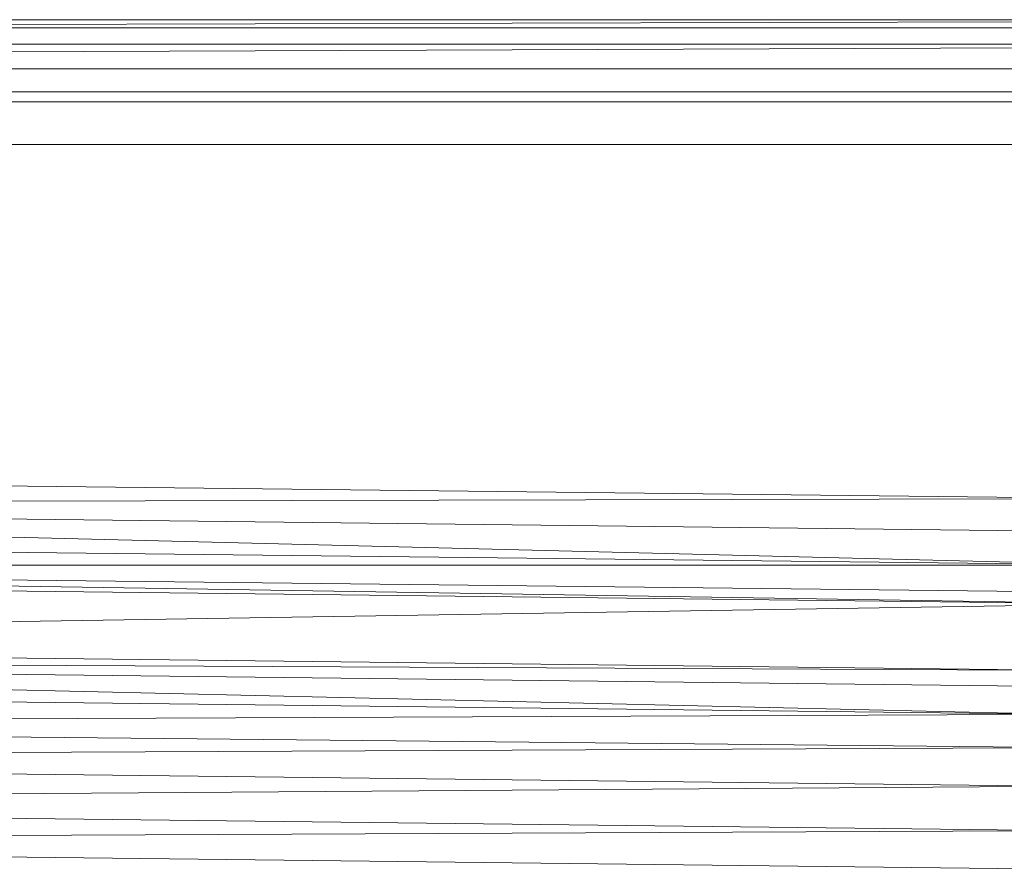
# Model space of a CAD drawing. Header units: metres. Extents: x 391.1 to 427.5, y 12.7 to 28.4.
# Tile 31 of 222: x 408.873 to 408.993, y 14.877 to 14.981. Entities that reach past the tile are written whole.
import ezdxf

# ---------------------------------------------------------------- set-up
doc = ezdxf.new("R2010")
doc.units = ezdxf.units.M
doc.layers.add('02_MOBILIARIO', color=7, linetype='Continuous', lineweight=18)
doc.layers.add('Mobiliario', color=7, linetype='Continuous', lineweight=18)

# ---------------------------------------------------------------- blocks, each defined once
blk = doc.blocks.new('Family - Plats de dutxa PS-1-153583-01_ENLLUMENAT_PS1')
at = {"layer": '02_MOBILIARIO', "color": 253, "true_color": 0xaaaaaa}
for p, q in [((0.81, 0.80026), (0.01, 0.80026)), ((0.81, 0.80026), (0.01, 0.80026)), ((0.8, 0.80026), (0.41, 0.79926)), ((0.41, 0.79926), (0.8, 0.80026)), ((0.41, 0.79926), (0.8, 0.80026)), ((0.41, 0.80026), (0.8, 0.80026)), ((0.41, 0.79926), (0.8, 0.80026)), ((0.8, 0.80026), (0.41, 0.80026)), ((0.8, 0.79926), (0.41, 0.79926)), ((0.41, 0.79926), (0.8, 0.79926)), ((0.51, 0.80026), (0.8, 0.80026)), ((0.51, 0.80026), (0.8, 0.80026)), ((0.8, 0.79726), (0.021, 0.79426)), ((0.021, 0.79426), (0.8, 0.79726)), ((0.41, 0.79726), (0.8, 0.79726)), ((0.8, 0.79726), (0.41, 0.79726)), ((0.8, 0.79726), (0.41, 0.79726)), ((0.8, 0.79726), (0.51, 0.79726)), ((0.799, 0.79426), (0.41, 0.79426)), ((0.799, 0.79426), (0.41, 0.79426)), ((0.038, 0.79146), (0.79, 0.79146)), ((0.798, 0.79026), (0.41, 0.79026)), ((0.798, 0.79026), (0.41, 0.79026)), ((0.79, 0.78506), (0.038, 0.78506)), ((0.70444, 0.74189), (0.41, 0.74526)), ((0.41, 0.74526), (0.70444, 0.74189)), ((0.70444, 0.74189), (0.41, 0.74122)), ((0.41, 0.74122), (0.70444, 0.74189)), ((0.41, 0.74122), (0.70444, 0.7338)), ((0.70444, 0.7338), (0.41, 0.74122)), ((0.41, 0.74122), (0.70444, 0.73785)), ((0.70444, 0.73785), (0.41, 0.74122)), ((0.41, 0.73717), (0.70444, 0.7338)), ((0.70444, 0.7338), (0.41, 0.73717)), ((0.41, 0.7338), (0.70444, 0.72908)), ((0.70444, 0.72908), (0.41, 0.7338)), ((0.41, 0.7338), (0.70444, 0.73043)), ((0.70444, 0.7338), (0.41, 0.7338)), ((0.70444, 0.73043), (0.41, 0.7338)), ((0.41, 0.7338), (0.70444, 0.7338)), ((0.41, 0.73245), (0.70444, 0.72908)), ((0.70444, 0.72908), (0.41, 0.73245)), ((0.70444, 0.72908), (0.41, 0.72436)), ((0.41, 0.72436), (0.70444, 0.72908)), ((0.41, 0.72436), (0.69702, 0.72099)), ((0.69702, 0.72099), (0.41, 0.72436)), ((0.41, 0.72234), (0.69702, 0.7156)), ((0.69702, 0.7156), (0.41, 0.72234)), ((0.41, 0.72234), (0.69702, 0.71897)), ((0.69702, 0.72099), (0.41, 0.72234)), ((0.69702, 0.71897), (0.41, 0.72234)), ((0.41, 0.72234), (0.69702, 0.72099)), ((0.41, 0.71897), (0.69702, 0.7156)), ((0.69702, 0.7156), (0.41, 0.71897)), ((0.69702, 0.7156), (0.41, 0.71444)), ((0.41, 0.71444), (0.69702, 0.7156)), ((0.41, 0.71444), (0.69702, 0.71155)), ((0.69702, 0.71155), (0.41, 0.71444)), ((0.69702, 0.71155), (0.41, 0.7102)), ((0.41, 0.7102), (0.69702, 0.71155)), ((0.41, 0.7102), (0.69702, 0.70683)), ((0.69702, 0.70683), (0.41, 0.7102)), ((0.69702, 0.70683), (0.41, 0.70481)), ((0.41, 0.70481), (0.69702, 0.70683)), ((0.41, 0.70481), (0.69702, 0.70144)), ((0.69702, 0.70144), (0.41, 0.70481)), ((0.69702, 0.70144), (0.41, 0.70009)), ((0.41, 0.70009), (0.69702, 0.70144)), ((0.69702, 0.69672), (0.41, 0.70009)), ((0.69702, 0.69672), (0.41, 0.70009))]:
    blk.add_line(p, q, dxfattribs=at)
at = {"layer": 'Mobiliario', "color": 253, "true_color": 0xaaaaaa}
for p, q in [((0.79, 0.79146), (0.038, 0.79146)), ((0.038, 0.78506), (0.79, 0.78506))]:
    blk.add_line(p, q, dxfattribs=at)
blk = doc.blocks.new('LONDR55-XX_ZZ-ARQ-CAA-M3D-Londres55_ifc-1-01_ENLLUMENAT_PS1')
at = {"layer": '02_MOBILIARIO', "color": 253, "lineweight": 18, "true_color": 0xaaaaaa}
blk.add_blockref('Family - Plats de dutxa PS-1-153583-01_ENLLUMENAT_PS1', (408.30344, 14.18035), dxfattribs=at)

msp = doc.modelspace()

# ---------------------------------------------------------------- block references
at = {"lineweight": 5}
msp.add_blockref('LONDR55-XX_ZZ-ARQ-CAA-M3D-Londres55_ifc-1-01_ENLLUMENAT_PS1', (0, 0), dxfattribs=at)

doc.saveas('drawing.dxf')
